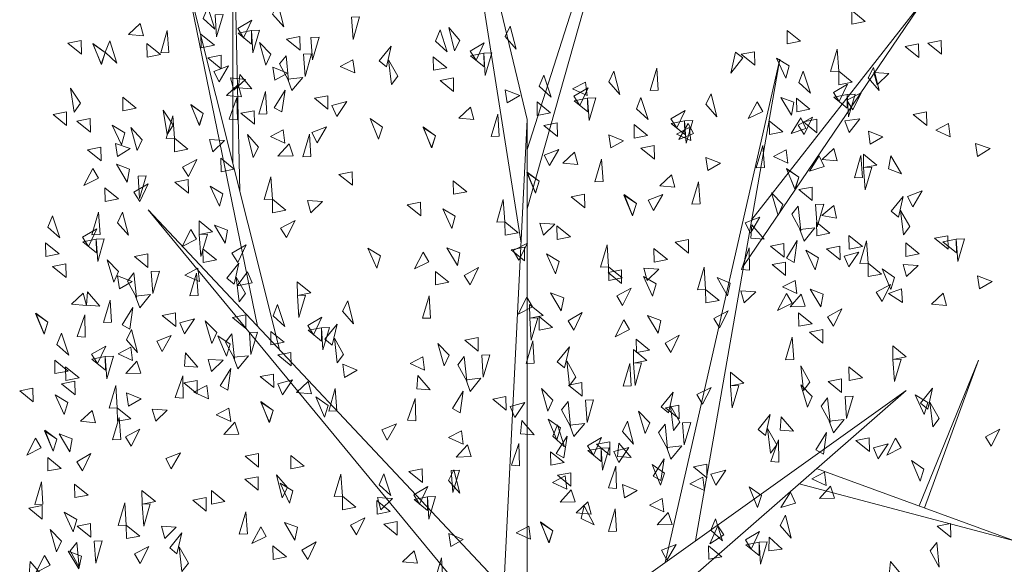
# Model space of a CAD drawing. Header units: metres. Extents: x 2.9 to 77.7, y -4.5 to 13.4.
# Tile 19 of 21: x 73.5 to 75.7, y 5.1 to 6.3. Entities that reach past the tile are written whole.
import ezdxf

# ---------------------------------------------------------------- set-up
doc = ezdxf.new("R2010")
doc.units = ezdxf.units.M
doc.layers.get('0').update_dxf_attribs({"lineweight": 25})
doc.layers.add('X-CA190022.004-UO-DET_v0.1$0$N-XX-VH-VERHARDING_TEGEL-GD', color=252, linetype='Continuous', lineweight=18)

# ---------------------------------------------------------------- blocks, each defined once
blk = doc.blocks.new('X-CA190022.004-UO-DET_v0.1$0$boom')
at = {"color": 38, "ltscale": 10}
for points in [[(0.177, 3.9814), (-0.3539, 5.3085), (-0.0885, 4.5122)], [(0.177, 3.8929), (0.8848, 5.22), (0.177, 3.7186)], [(-1.2319, 3.7708), (-1.2667, 4.6892), (-1.2667, 3.8544)], [(0.1467, 3.618), (-0.0885, 4.5122), (0.1467, 3.618)], [(-1.1452, 3.3738), (-1.5041, 4.4238), (-1.0378, 3.3052)], [(1.278, 3.6874), (2.1234, 4.3353), (1.2381, 3.5507)], [(0.8538, 2.6789), (1.4156, 4.1583), (1.0019, 2.7424)], [(0, 1.858), (0.177, 3.9814)], [(0.177, 1.858), (0.177, 3.9814)], [(0.05, 2.4586), (-1.681, 3.716), (0.062, 2.6029)], [(2.0986, 2.8451), (2.3888, 3.2736), (2.1251, 2.8393)], [(0.177, 2.2119), (2.0349, 3.1851), (0.177, 2.3888)], [(1.596, 2.9552), (2.5658, 2.7427), (1.5109, 2.9107)]]:
    blk.add_lwpolyline(points, dxfattribs=at)
at = {"color": 86, "ltscale": 10}
for points in [[(-1.0709, 4.2912), (-1.0454, 4.3219), (-1.0168, 4.2541), (-1.0709, 4.2912)], [(-1.4115, 4.278), (-1.3893, 4.311), (-1.354, 4.2464), (-1.4115, 4.278)], [(-1.3534, 4.2892), (-1.3136, 4.2902), (-1.3459, 4.224), (-1.3534, 4.2892)], [(1.7691, 4.2619), (1.7681, 4.3017), (1.8342, 4.2694), (1.7691, 4.2619)], [(-1.7203, 4.2636), (-1.7039, 4.2273), (-1.7775, 4.2314), (-1.7203, 4.2636)], [(-1.2131, 4.2217), (-1.2421, 4.2489), (-1.1725, 4.2732), (-1.2131, 4.2217)], [(-0.6842, 4.2821), (-0.6444, 4.2831), (-0.6767, 4.2169), (-0.6842, 4.2821)], [(-1.5799, 4.1778), (-1.6197, 4.1768), (-1.5874, 4.243), (-1.5799, 4.1778)], [(-1.4219, 4.1921), (-1.4228, 4.2319), (-1.3567, 4.1997), (-1.4219, 4.1921)], [(-1.175, 4.2426), (-1.174, 4.2028), (-1.2401, 4.235), (-1.175, 4.2426)], [(-1.175, 4.2426), (-1.1352, 4.2436), (-1.1675, 4.1774), (-1.175, 4.2426)], [(-0.2722, 4.2116), (-0.25, 4.2447), (-0.2147, 4.18), (-0.2722, 4.2116)], [(-0.1535, 4.2132), (-0.1796, 4.1831), (-0.2067, 4.2516), (-0.1535, 4.2132)], [(0.0684, 4.2249), (0.0938, 4.2556), (0.1225, 4.1877), (0.0684, 4.2249)], [(1.4523, 4.2035), (1.4513, 4.2433), (1.5175, 4.2111), (1.4523, 4.2035)], [(-2.0095, 4.2132), (-2.0085, 4.1734), (-2.0746, 4.2056), (-2.0095, 4.2132)], [(-1.8922, 4.1787), (-1.9106, 4.1433), (-1.9529, 4.2035), (-1.8922, 4.1787)], [(-1.8922, 4.1787), (-1.9114, 4.1438), (-1.9523, 4.205), (-1.8922, 4.1787)], [(-1.892, 4.1796), (-1.8691, 4.2122), (-1.8352, 4.1469), (-1.892, 4.1796)], [(-1.6859, 4.1645), (-1.6869, 4.2044), (-1.6208, 4.1721), (-1.6859, 4.1645)], [(-1.0797, 4.1733), (-1.1036, 4.1413), (-1.1355, 4.2076), (-1.0797, 4.1733)], [(-0.9374, 4.2249), (-0.9364, 4.1851), (-1.0027, 4.2173), (-0.9374, 4.2249)], [(-0.8834, 4.222), (-0.8436, 4.223), (-0.8759, 4.1569), (-0.8834, 4.222)], [(-0.0738, 4.1553), (-0.1028, 4.1826), (-0.0332, 4.2069), (-0.0738, 4.1553)], [(2.0955, 4.2035), (2.0965, 4.1637), (2.0304, 4.1959), (2.0955, 4.2035)], [(2.207, 4.2132), (2.208, 4.1734), (2.1419, 4.2056), (2.207, 4.2132)], [(-0.9196, 4.1733), (-0.8797, 4.1742), (-0.912, 4.1081), (-0.9196, 4.1733)], [(-0.5135, 4.1361), (-0.5492, 4.1537), (-0.4898, 4.1973), (-0.5135, 4.1361)], [(-0.0357, 4.1762), (-0.0347, 4.1364), (-0.1009, 4.1687), (-0.0357, 4.1762)], [(-0.0357, 4.1762), (0.0041, 4.1772), (-0.0282, 4.111), (-0.0357, 4.1762)], [(1.1975, 4.1796), (1.2336, 4.1627), (1.1751, 4.1179), (1.1975, 4.1796)], [(1.2913, 4.1805), (1.2923, 4.1407), (1.2262, 4.1729), (1.2913, 4.1805)], [(1.7044, 4.123), (1.6646, 4.1219), (1.6967, 4.1882), (1.7044, 4.123)], [(-1.3239, 4.17), (-1.3229, 4.1302), (-1.3891, 4.1624), (-1.3239, 4.17)], [(-1.037, 4.1449), (-1.0051, 4.1689), (-0.9929, 4.0963), (-1.037, 4.1449)], [(-0.6772, 4.1571), (-0.6687, 4.1181), (-0.7399, 4.1374), (-0.6772, 4.1571)], [(-0.4577, 4.1087), (-0.489, 4.084), (-0.5028, 4.1563), (-0.4577, 4.1087)], [(-0.2826, 4.1258), (-0.2836, 4.1656), (-0.2174, 4.1334), (-0.2826, 4.1258)], [(1.4614, 4.1389), (1.4446, 4.1028), (1.3997, 4.1611), (1.4614, 4.1389)], [(-1.333, 4.092), (-1.359, 4.1222), (-1.2874, 4.139), (-1.333, 4.092)], [(-1.2378, 4.0742), (-1.2325, 4.1136), (-1.1722, 4.0714), (-1.2378, 4.0742)], [(-1.0609, 4.0966), (-1.0704, 4.1352), (-0.9988, 4.1179), (-1.0609, 4.0966)], [(0.5772, 4.0922), (0.6026, 4.1229), (0.6312, 4.0551), (0.5772, 4.0922)], [(0.8197, 4.0672), (0.7799, 4.0662), (0.8122, 4.1324), (0.8197, 4.0672)], [(1.5086, 4.09), (1.5308, 4.1231), (1.5661, 4.0584), (1.5086, 4.09)], [(1.7054, 4.0832), (1.7044, 4.123), (1.7705, 4.0908), (1.7054, 4.0832)], [(1.8492, 4.1033), (1.8746, 4.134), (1.9033, 4.0661), (1.8492, 4.1033)], [(1.8932, 4.0832), (1.8763, 4.1192), (1.9498, 4.1163), (1.8932, 4.0832)], [(-1.2396, 4.0842), (-1.2232, 4.0479), (-1.2968, 4.052), (-1.2396, 4.0842)], [(-1.261, 4.0672), (-1.2772, 4.1036), (-1.2037, 4.0993), (-1.261, 4.0672)], [(-0.9762, 4.0662), (-0.9968, 4.1003), (-0.9233, 4.1051), (-0.9762, 4.0662)], [(-0.1846, 4.1037), (-0.1836, 4.0639), (-0.2498, 4.0961), (-0.1846, 4.1037)], [(0.2365, 4.079), (0.2588, 4.112), (0.294, 4.0474), (0.2365, 4.079)], [(0.4621, 4.0907), (0.4705, 4.0518), (0.3994, 4.0711), (0.4621, 4.0907)], [(1.707, 4.0337), (1.678, 4.061), (1.7476, 4.0853), (1.707, 4.0337)], [(-2.0137, 4.0289), (-2.0433, 4.0024), (-2.0617, 4.0737), (-2.0137, 4.0289)], [(-1.0992, 3.9984), (-1.139, 3.9974), (-1.1067, 4.0636), (-1.0992, 3.9984)], [(-1.0255, 4.0034), (-1.0633, 4.016), (-1.0103, 4.0672), (-1.0255, 4.0034)], [(0.0784, 4.0302), (0.0689, 4.0689), (0.1404, 4.0516), (0.0784, 4.0302)], [(0.4349, 4.0227), (0.406, 4.0499), (0.4755, 4.0743), (0.4349, 4.0227)], [(1.0528, 4.0259), (1.0782, 4.0566), (1.1069, 3.9887), (1.0528, 4.0259)], [(1.7729, 4.0098), (1.7447, 4.0379), (1.8149, 4.0601), (1.7729, 4.0098)], [(1.7451, 4.0546), (1.7849, 4.0556), (1.7526, 3.9894), (1.7451, 4.0546)], [(-1.8046, 4.007), (-1.8056, 4.0468), (-1.7395, 4.0146), (-1.8046, 4.007)], [(-1.2434, 3.9804), (-1.2833, 3.9824), (-1.2461, 4.046), (-1.2434, 3.9804)], [(-0.8007, 4.0512), (-0.7997, 4.0113), (-0.8659, 4.0436), (-0.8007, 4.0512)], [(-0.7568, 3.9901), (-0.7804, 4.0221), (-0.7078, 4.0337), (-0.7568, 3.9901)], [(0.2262, 3.9931), (0.2252, 4.033), (0.2913, 4.0007), (0.2262, 3.9931)], [(0.473, 4.0436), (0.474, 4.0038), (0.4079, 4.036), (0.473, 4.0436)], [(0.473, 4.0436), (0.5128, 4.0446), (0.4805, 3.9784), (0.473, 4.0436)], [(0.7122, 4.0126), (0.7344, 4.0457), (0.7697, 3.981), (0.7122, 4.0126)], [(1.3038, 4.0336), (1.3315, 4.005), (1.2609, 3.984), (1.3038, 4.0336)], [(1.4842, 4.0319), (1.472, 3.9939), (1.4201, 4.0463), (1.4842, 4.0319)], [(1.4982, 4.0042), (1.4972, 4.044), (1.5634, 4.0118), (1.4982, 4.0042)], [(1.7451, 4.0546), (1.7461, 4.0148), (1.6799, 4.0471), (1.7451, 4.0546)], [(-2.082, 4.0037), (-2.081, 3.9639), (-2.1471, 3.9962), (-2.082, 4.0037)], [(-1.5594, 3.9646), (-1.5887, 3.9376), (-1.608, 4.0086), (-1.5594, 3.9646)], [(-1.4115, 3.9992), (-1.4299, 3.9639), (-1.4722, 4.0241), (-1.4115, 3.9992)], [(-1.4115, 3.9992), (-1.4307, 3.9644), (-1.4716, 4.0256), (-1.4115, 3.9992)], [(-1.1614, 4.007), (-1.1604, 3.9672), (-1.2265, 3.9994), (-1.1614, 4.007)], [(-0.1003, 4.0179), (-0.084, 3.9816), (-0.1575, 3.9856), (-0.1003, 4.0179)], [(0.0401, 3.932), (0.0003, 3.931), (0.0326, 3.9972), (0.0401, 3.932)], [(0.9106, 3.9563), (0.8816, 3.9836), (0.9511, 4.0079), (0.9106, 3.9563)], [(2.1345, 4.0037), (2.1355, 3.9639), (2.0693, 3.9962), (2.1345, 4.0037)], [(-1.9656, 3.984), (-1.9646, 3.9442), (-2.0308, 3.9764), (-1.9656, 3.984)], [(-1.5526, 3.9265), (-1.5924, 3.9255), (-1.5602, 3.9917), (-1.5526, 3.9265)], [(-0.5329, 3.9591), (-0.5515, 3.9239), (-0.5934, 3.9845), (-0.5329, 3.9591)], [(0.3241, 3.971), (0.3251, 3.9312), (0.259, 3.9634), (0.3241, 3.971)], [(0.9486, 3.9772), (0.9496, 3.9374), (0.8835, 3.9696), (0.9486, 3.9772)], [(0.9657, 3.9699), (0.9919, 3.9399), (0.9204, 3.9224), (0.9657, 3.9699)], [(0.9486, 3.9772), (0.9885, 3.9782), (0.9562, 3.912), (0.9486, 3.9772)], [(1.3647, 3.9372), (1.3637, 3.977), (1.4299, 3.9448), (1.3647, 3.9372)], [(1.5187, 3.9858), (1.5437, 3.9548), (1.4716, 3.9401), (1.5187, 3.9858)], [(1.5346, 3.9372), (1.5057, 3.9646), (1.5753, 3.9886), (1.5346, 3.9372)], [(1.5962, 3.9821), (1.5972, 3.9423), (1.531, 3.9745), (1.5962, 3.9821)], [(1.7549, 3.9433), (1.7338, 3.9771), (1.8071, 3.983), (1.7549, 3.9433)], [(2.2429, 3.9691), (2.2513, 3.9302), (2.1802, 3.9495), (2.2429, 3.9691)], [(-1.7955, 3.9424), (-1.8123, 3.9063), (-1.8572, 3.9646), (-1.7955, 3.9424)], [(-1.7107, 3.9212), (-1.7356, 3.8901), (-1.7654, 3.9574), (-1.7107, 3.9212)], [(-1.0195, 3.9506), (-1.0112, 3.9116), (-1.0822, 3.9311), (-1.0195, 3.9506)], [(-0.8523, 3.9125), (-0.8783, 3.9427), (-0.8067, 3.9596), (-0.8523, 3.9125)], [(-0.2722, 3.9329), (-0.2906, 3.8975), (-0.3329, 3.9578), (-0.2722, 3.9329)], [(-0.2722, 3.9329), (-0.2915, 3.898), (-0.3323, 3.9593), (-0.2722, 3.9329)], [(0.7018, 3.9268), (0.7008, 3.9666), (0.7669, 3.9344), (0.7018, 3.9268)], [(0.9709, 3.9581), (0.9793, 3.9192), (0.9082, 3.9385), (0.9709, 3.9581)], [(1.8592, 3.9086), (1.8497, 3.9473), (1.9212, 3.93), (1.8592, 3.9086)], [(-1.8314, 3.8726), (-1.842, 3.9109), (-1.7699, 3.8956), (-1.8314, 3.8726)], [(-1.5516, 3.8867), (-1.5526, 3.9265), (-1.4864, 3.8943), (-1.5516, 3.8867)], [(-1.3637, 3.8867), (-1.3807, 3.9227), (-1.3071, 3.9198), (-1.3637, 3.8867)], [(-1.1409, 3.9), (-1.1663, 3.8694), (-1.1949, 3.9373), (-1.1409, 3.9)], [(-0.8834, 3.8726), (-0.9232, 3.8716), (-0.8909, 3.9378), (-0.8834, 3.8726)], [(0.5872, 3.8976), (0.5776, 3.9362), (0.6492, 3.9189), (0.5872, 3.8976)], [(2.3851, 3.8726), (2.3745, 3.9109), (2.4466, 3.8956), (2.3851, 3.8726)], [(-1.9133, 3.9), (-1.9123, 3.8602), (-1.9784, 3.8924), (-1.9133, 3.9)], [(-0.9901, 3.9096), (-0.9711, 3.8747), (-1.0447, 3.8732), (-0.9901, 3.9096)], [(0.2869, 3.8462), (0.2609, 3.8764), (0.3326, 3.8933), (0.2869, 3.8462)], [(0.4084, 3.8852), (0.4248, 3.8489), (0.3513, 3.853), (0.4084, 3.8852)], [(0.7997, 3.9047), (0.8007, 3.8648), (0.7346, 3.8971), (0.7997, 3.9047)], [(1.34, 3.8399), (1.3001, 3.8391), (1.3327, 3.9051), (1.34, 3.8399)], [(1.4465, 3.8917), (1.4549, 3.8528), (1.3838, 3.8721), (1.4465, 3.8917)], [(1.6805, 3.8963), (1.6968, 3.86), (1.6233, 3.864), (1.6805, 3.8963)], [(-1.4841, 3.8133), (-1.5123, 3.8414), (-1.442, 3.8636), (-1.4841, 3.8133)], [(-1.3239, 3.8276), (-1.3249, 3.8674), (-1.2588, 3.8352), (-1.3239, 3.8276)], [(0.5488, 3.7994), (0.509, 3.7984), (0.5413, 3.8646), (0.5488, 3.7994)], [(1.0628, 3.8312), (1.0533, 3.8699), (1.1248, 3.8526), (1.0628, 3.8312)], [(1.6087, 3.8741), (1.6333, 3.8428), (1.5609, 3.8292), (1.6087, 3.8741)], [(1.8209, 3.8104), (1.7811, 3.8094), (1.8134, 3.8756), (1.8209, 3.8104)], [(1.8266, 3.8399), (1.8256, 3.8797), (1.8917, 3.8475), (1.8266, 3.8399)], [(1.9478, 3.8363), (1.9604, 3.8741), (2.0116, 3.8211), (1.9478, 3.8363)], [(-1.9531, 3.8371), (-1.9254, 3.8085), (-1.996, 3.7875), (-1.9531, 3.8371)], [(-1.7728, 3.8354), (-1.7849, 3.7975), (-1.8368, 3.8498), (-1.7728, 3.8354)], [(-0.6807, 3.8276), (-0.6797, 3.7878), (-0.7458, 3.82), (-0.6807, 3.8276)], [(0.2365, 3.8003), (0.2182, 3.7649), (0.1758, 3.8251), (0.2365, 3.8003)], [(0.2365, 3.8003), (0.2173, 3.7654), (0.1765, 3.8266), (0.2365, 3.8003)], [(1.5086, 3.8113), (1.4902, 3.7759), (1.4479, 3.8361), (1.5086, 3.8113)], [(1.5086, 3.8113), (1.4893, 3.7764), (1.4485, 3.8377), (1.5086, 3.8113)], [(1.8266, 3.8399), (1.8664, 3.8409), (1.8341, 3.7747), (1.8266, 3.8399)], [(-1.731, 3.8142), (-1.6912, 3.8152), (-1.7235, 3.749), (-1.731, 3.8142)], [(-1.4849, 3.8046), (-1.4839, 3.7648), (-1.5501, 3.797), (-1.4849, 3.8046)], [(-1.0719, 3.7471), (-1.1117, 3.746), (-1.0795, 3.8123), (-1.0719, 3.7471)], [(-0.1846, 3.7613), (-0.1856, 3.8011), (-0.1195, 3.7689), (-0.1846, 3.7613)], [(0.8841, 3.8188), (0.9004, 3.7826), (0.8269, 3.7866), (0.8841, 3.8188)], [(1.0245, 3.733), (0.9847, 3.732), (1.0169, 3.7982), (1.0245, 3.733)], [(-1.8922, 3.7407), (-1.8932, 3.7805), (-1.8271, 3.7483), (-1.8922, 3.7407)], [(-1.7223, 3.7407), (-1.7512, 3.7681), (-1.6816, 3.7921), (-1.7223, 3.7407)], [(-1.3148, 3.763), (-1.3316, 3.7269), (-1.3765, 3.7852), (-1.3148, 3.763)], [(1.4311, 3.7311), (1.4072, 3.6992), (1.3752, 3.7655), (1.4311, 3.7311)], [(1.5734, 3.7827), (1.5744, 3.7429), (1.5081, 3.7751), (1.5734, 3.7827)], [(2.0677, 3.7246), (2.0417, 3.7548), (2.1134, 3.7717), (2.0677, 3.7246)], [(-1.0709, 3.7073), (-1.0719, 3.7471), (-1.0057, 3.7149), (-1.0709, 3.7073)], [(-0.883, 3.7073), (-0.9, 3.7433), (-0.8264, 3.7404), (-0.883, 3.7073)], [(-0.3457, 3.7383), (-0.3447, 3.6985), (-0.4108, 3.7307), (-0.3457, 3.7383)], [(0.0674, 3.6808), (0.0276, 3.6797), (0.0598, 3.746), (0.0674, 3.6808)], [(0.4586, 3.7613), (0.4596, 3.7215), (0.3934, 3.7537), (0.4586, 3.7613)], [(0.7122, 3.7339), (0.6938, 3.6985), (0.6514, 3.7587), (0.7122, 3.7339)], [(0.7122, 3.7339), (0.6929, 3.699), (0.6521, 3.7603), (0.7122, 3.7339)], [(0.7957, 3.7136), (0.7697, 3.7438), (0.8414, 3.7606), (0.7957, 3.7136)], [(1.9973, 3.6939), (1.9616, 3.7115), (2.021, 3.7551), (1.9973, 3.6939)], [(-1.917, 3.6434), (-1.9568, 3.6426), (-1.9243, 3.7086), (-1.917, 3.6434)], [(-1.8319, 3.6779), (-1.8064, 3.7086), (-1.7778, 3.6408), (-1.8319, 3.6779)], [(-0.1755, 3.6967), (-0.1923, 3.6606), (-0.2372, 3.7189), (-0.1755, 3.6967)], [(1.4738, 3.7027), (1.5057, 3.7268), (1.5178, 3.6541), (1.4738, 3.7027)], [(1.5912, 3.7311), (1.631, 3.7321), (1.5988, 3.6659), (1.5912, 3.7311)], [(1.6797, 3.7284), (1.6942, 3.6912), (1.621, 3.6991), (1.6797, 3.7284)], [(2.0531, 3.6665), (2.0218, 3.6418), (2.008, 3.7141), (2.0531, 3.6665)], [(-2.1725, 3.6647), (-2.1503, 3.6977), (-2.115, 3.6331), (-2.1725, 3.6647)], [(-1.4304, 3.6434), (-1.4314, 3.6832), (-1.3652, 3.651), (-1.4304, 3.6434)], [(-1.0034, 3.6339), (-1.0316, 3.662), (-0.9613, 3.6842), (-1.0034, 3.6339)], [(0.0684, 3.641), (0.0674, 3.6808), (0.1335, 3.6485), (0.0684, 3.641)], [(1.2713, 3.6472), (1.2453, 3.6774), (1.317, 3.6943), (1.2713, 3.6472)], [(1.5962, 3.6397), (1.5952, 3.6795), (1.6613, 3.6473), (1.5962, 3.6397)], [(-1.9741, 3.6084), (-2.0031, 3.6356), (-1.9335, 3.6599), (-1.9741, 3.6084)], [(-1.4724, 3.6577), (-1.4447, 3.6291), (-1.5153, 3.6081), (-1.4724, 3.6577)], [(-1.2921, 3.656), (-1.3042, 3.618), (-1.3561, 3.6704), (-1.2921, 3.656)], [(0.2562, 3.641), (0.2393, 3.677), (0.3129, 3.674), (0.2562, 3.641)], [(0.3241, 3.6286), (0.3231, 3.6684), (0.3893, 3.6362), (0.3241, 3.6286)], [(1.273, 3.632), (1.2783, 3.6714), (1.3386, 3.6292), (1.273, 3.632)], [(1.5346, 3.624), (1.514, 3.6581), (1.5875, 3.6629), (1.5346, 3.624)], [(-1.936, 3.6293), (-1.935, 3.5895), (-2.0012, 3.6217), (-1.936, 3.6293)], [(-1.936, 3.6293), (-1.8962, 3.6303), (-1.9285, 3.5641), (-1.936, 3.6293)], [(-1.4304, 3.6434), (-1.3905, 3.6444), (-1.4228, 3.5782), (-1.4304, 3.6434)], [(0.9673, 3.6286), (0.9683, 3.5888), (0.9022, 3.621), (0.9673, 3.6286)], [(1.4853, 3.5612), (1.4475, 3.5739), (1.5005, 3.6251), (1.4853, 3.5612)], [(1.7549, 3.6001), (1.7539, 3.6399), (1.8201, 3.6076), (1.7549, 3.6001)], [(1.8482, 3.5592), (1.8084, 3.5581), (1.8406, 3.6244), (1.8482, 3.5592)], [(2.2394, 3.6397), (2.2404, 3.5999), (2.1742, 3.6321), (2.2394, 3.6397)], [(2.2805, 3.6293), (2.2815, 3.5895), (2.2153, 3.6217), (2.2805, 3.6293)], [(2.2805, 3.6293), (2.3203, 3.6303), (2.288, 3.5641), (2.2805, 3.6293)], [(-2.1829, 3.5788), (-2.1839, 3.6186), (-2.1177, 3.5864), (-2.1829, 3.5788)], [(-1.4115, 3.5613), (-1.4125, 3.6011), (-1.3464, 3.5689), (-1.4115, 3.5613)], [(-1.2416, 3.5613), (-1.2705, 3.5887), (-1.2009, 3.6127), (-1.2416, 3.5613)], [(-0.5428, 3.5806), (-0.5597, 3.5445), (-0.6045, 3.603), (-0.5428, 3.5806)], [(-0.3331, 3.5914), (-0.3055, 3.5628), (-0.376, 3.5418), (-0.3331, 3.5914)], [(-0.1528, 3.5896), (-0.1649, 3.5517), (-0.2168, 3.604), (-0.1528, 3.5896)], [(0.1631, 3.6056), (0.1641, 3.5658), (0.098, 3.5981), (0.1631, 3.6056)], [(0.1359, 3.5675), (0.1077, 3.5957), (0.1779, 3.6179), (0.1359, 3.5675)], [(0.5762, 3.5481), (0.5364, 3.5471), (0.5685, 3.6133), (0.5762, 3.5481)], [(0.7997, 3.5622), (0.7987, 3.6021), (0.8649, 3.5698), (0.7997, 3.5622)], [(1.2673, 3.5382), (1.2275, 3.5402), (1.2647, 3.6038), (1.2673, 3.5382)], [(1.4351, 3.6167), (1.4361, 3.5769), (1.37, 3.6091), (1.4351, 3.6167)], [(1.6053, 3.5751), (1.5885, 3.539), (1.5436, 3.5973), (1.6053, 3.5751)], [(1.7101, 3.609), (1.711, 3.5691), (1.6449, 3.6014), (1.7101, 3.609)], [(1.754, 3.5479), (1.7304, 3.5799), (1.803, 3.5915), (1.754, 3.5479)], [(2.0336, 3.5788), (2.0326, 3.6186), (2.0987, 3.5864), (2.0336, 3.5788)], [(-1.8258, 3.5346), (-1.8497, 3.5027), (-1.8817, 3.569), (-1.8258, 3.5346)], [(-1.6836, 3.5862), (-1.6826, 3.5464), (-1.7488, 3.5786), (-1.6836, 3.5862)], [(0.3332, 3.564), (0.3164, 3.5279), (0.2715, 3.5862), (0.3332, 3.564)], [(-2.0849, 3.5567), (-2.0839, 3.5169), (-2.1501, 3.5491), (-2.0849, 3.5567)], [(-1.6657, 3.5346), (-1.6259, 3.5356), (-1.6582, 3.4694), (-1.6657, 3.5346)], [(-1.4382, 3.5438), (-1.4298, 3.5048), (-1.5009, 3.5241), (-1.4382, 3.5438)], [(-1.2596, 3.4974), (-1.2953, 3.515), (-1.2359, 3.5586), (-1.2596, 3.4974)], [(-1.1942, 3.5339), (-1.1721, 3.5009), (-1.2453, 3.4927), (-1.1942, 3.5339)], [(-0.2722, 3.495), (-0.2732, 3.5348), (-0.2071, 3.5026), (-0.2722, 3.495)], [(-0.1024, 3.495), (-0.1312, 3.5224), (-0.0617, 3.5464), (-0.1024, 3.495)], [(0.6387, 3.5392), (0.6397, 3.4994), (0.5736, 3.5317), (0.6387, 3.5392)], [(0.5772, 3.5083), (0.5762, 3.5481), (0.6423, 3.5159), (0.5772, 3.5083)], [(0.765, 3.5083), (0.7481, 3.5444), (0.8216, 3.5414), (0.765, 3.5083)], [(1.0518, 3.4817), (1.012, 3.4807), (1.0442, 3.5469), (1.0518, 3.4817)], [(1.443, 3.5623), (1.444, 3.5224), (1.3778, 3.5547), (1.443, 3.5623)], [(1.8492, 3.5193), (1.8482, 3.5592), (1.9143, 3.5269), (1.8492, 3.5193)], [(1.9779, 3.5169), (1.9593, 3.4817), (1.9174, 3.5423), (1.9779, 3.5169)], [(2.037, 3.5194), (2.0201, 3.5554), (2.0937, 3.5524), (2.037, 3.5194)], [(-1.8219, 3.4833), (-1.8314, 3.5219), (-1.7598, 3.5046), (-1.8219, 3.4833)], [(-1.7831, 3.5063), (-1.7513, 3.5303), (-1.7391, 3.4576), (-1.7831, 3.5063)], [(-1.4363, 3.464), (-1.4761, 3.4631), (-1.4436, 3.5292), (-1.4363, 3.464)], [(-1.2039, 3.47), (-1.2352, 3.4453), (-1.249, 3.5176), (-1.2039, 3.47)], [(0.8089, 3.4977), (0.792, 3.4616), (0.7471, 3.5198), (0.8089, 3.4977)], [(1.1715, 3.5004), (1.1584, 3.4628), (1.1078, 3.5165), (1.1715, 3.5004)], [(1.4913, 3.5084), (1.4996, 3.4695), (1.4285, 3.4889), (1.4913, 3.5084)], [(2.3946, 3.4833), (2.3851, 3.5219), (2.4566, 3.5046), (2.3946, 3.4833)], [(-0.9497, 3.464), (-0.9507, 3.5038), (-0.8845, 3.4716), (-0.9497, 3.464)], [(0.6447, 3.4349), (0.6165, 3.463), (0.6867, 3.4852), (0.6447, 3.4349)], [(1.0528, 3.4419), (1.0518, 3.4817), (1.1179, 3.4495), (1.0528, 3.4419)], [(1.2406, 3.4419), (1.2237, 3.478), (1.2972, 3.475), (1.2406, 3.4419)], [(1.628, 3.468), (1.6158, 3.4301), (1.564, 3.4824), (1.628, 3.468)], [(1.9167, 3.4459), (1.8885, 3.4741), (1.9587, 3.4963), (1.9167, 3.4459)], [(2.0124, 3.4833), (2.0171, 3.4437), (1.9482, 3.4696), (2.0124, 3.4833)], [(-2.0006, 3.4709), (-1.9842, 3.4346), (-2.0578, 3.4387), (-2.0006, 3.4709)], [(-1.984, 3.4355), (-1.9786, 3.475), (-1.9184, 3.4327), (-1.984, 3.4355)], [(-1.8602, 3.3851), (-1.9, 3.3841), (-1.8677, 3.4503), (-1.8602, 3.3851)], [(-1.7223, 3.4275), (-1.7429, 3.4616), (-1.6695, 3.4664), (-1.7223, 3.4275)], [(-0.9497, 3.464), (-0.9098, 3.465), (-0.9421, 3.3988), (-0.9497, 3.464)], [(-0.728, 3.4178), (-0.7026, 3.4485), (-0.6739, 3.3806), (-0.728, 3.4178)], [(-0.297, 3.3976), (-0.3368, 3.3968), (-0.3043, 3.4628), (-0.297, 3.3976)], [(0.1756, 3.4588), (0.2033, 3.4301), (0.1327, 3.4091), (0.1756, 3.4588)], [(0.356, 3.457), (0.3438, 3.4191), (0.2919, 3.4714), (0.356, 3.457)], [(1.4477, 3.4698), (1.4753, 3.4412), (1.4048, 3.4202), (1.4477, 3.4698)], [(1.5207, 3.4674), (1.5397, 3.4325), (1.4661, 3.431), (1.5207, 3.4674)], [(2.2159, 3.4709), (2.2322, 3.4346), (2.1587, 3.4387), (2.2159, 3.4709)], [(-1.7716, 3.3647), (-1.8094, 3.3774), (-1.7565, 3.4286), (-1.7716, 3.3647)], [(-1.0686, 3.4045), (-1.0464, 3.4376), (-1.0111, 3.373), (-1.0686, 3.4045)], [(0.1896, 3.3976), (0.1886, 3.4375), (0.2548, 3.4052), (0.1896, 3.3976)], [(1.1203, 3.3685), (1.0921, 3.3966), (1.1623, 3.4189), (1.1203, 3.3685)], [(1.6784, 3.3734), (1.6496, 3.4008), (1.7191, 3.4248), (1.6784, 3.3734)], [(-2.1725, 3.3859), (-2.1909, 3.3506), (-2.2332, 3.4108), (-2.1725, 3.3859)], [(-2.1725, 3.3859), (-2.1918, 3.3511), (-2.2326, 3.4123), (-2.1725, 3.3859)], [(-1.9896, 3.3417), (-2.0294, 3.3437), (-1.9922, 3.4073), (-1.9896, 3.3417)], [(-1.5469, 3.4125), (-1.5459, 3.3727), (-1.612, 3.4049), (-1.5469, 3.4125)], [(-1.5029, 3.3514), (-1.5266, 3.3834), (-1.4539, 3.3951), (-1.5029, 3.3514)], [(-1.3451, 3.3552), (-1.369, 3.3232), (-1.401, 3.3895), (-1.3451, 3.3552)], [(-1.2029, 3.4068), (-1.2019, 3.367), (-1.2681, 3.3992), (-1.2029, 3.4068)], [(-0.8702, 3.3482), (-0.8992, 3.3755), (-0.8296, 3.3998), (-0.8702, 3.3482)], [(0.1896, 3.3976), (0.2294, 3.3986), (0.1971, 3.3325), (0.1896, 3.3976)], [(0.2365, 3.3623), (0.2355, 3.4021), (0.3017, 3.3699), (0.2365, 3.3623)], [(0.4064, 3.3623), (0.3775, 3.3897), (0.4471, 3.4137), (0.4064, 3.3623)], [(0.6513, 3.3924), (0.6789, 3.3637), (0.6083, 3.3427), (0.6513, 3.3924)], [(0.8316, 3.3906), (0.8194, 3.3527), (0.7676, 3.405), (0.8316, 3.3906)], [(1.5086, 3.3734), (1.5076, 3.4132), (1.5737, 3.3809), (1.5086, 3.3734)], [(-1.7875, 3.3333), (-1.7621, 3.364), (-1.7334, 3.2961), (-1.7875, 3.3333)], [(-0.8321, 3.3692), (-0.8312, 3.3293), (-0.8973, 3.3616), (-0.8321, 3.3692)], [(-0.8321, 3.3692), (-0.7923, 3.3701), (-0.8246, 3.304), (-0.8321, 3.3692)], [(-0.7789, 3.318), (-0.8146, 3.3356), (-0.7552, 3.3792), (-0.7789, 3.318)], [(1.6257, 3.3638), (1.6267, 3.324), (1.5606, 3.3563), (1.6257, 3.3638)], [(-2.1282, 3.32), (-2.1059, 3.3531), (-2.0706, 3.2884), (-2.1282, 3.32)], [(-1.6133, 3.2992), (-1.6393, 3.3294), (-1.5677, 3.3463), (-1.6133, 3.2992)], [(-1.2791, 3.3204), (-1.2976, 3.2852), (-1.3396, 3.3458), (-1.2791, 3.3204)], [(-1.3024, 3.3268), (-1.2706, 3.3508), (-1.2584, 3.2782), (-1.3024, 3.3268)], [(-1.185, 3.3552), (-1.1452, 3.3562), (-1.1775, 3.29), (-1.185, 3.3552)], [(-1.079, 3.3187), (-1.08, 3.3585), (-1.0139, 3.3263), (-1.079, 3.3187)], [(-0.7232, 3.2906), (-0.7545, 3.2659), (-0.7683, 3.3382), (-0.7232, 3.2906)], [(-0.0636, 3.3405), (-0.0626, 3.3007), (-0.1289, 3.3329), (-0.0636, 3.3405)], [(0.7122, 3.2959), (0.7112, 3.3358), (0.7773, 3.3035), (0.7122, 3.2959)], [(0.882, 3.2959), (0.8532, 3.3234), (0.9227, 3.3474), (0.882, 3.2959)], [(1.4838, 3.276), (1.444, 3.2752), (1.4765, 3.3412), (1.4838, 3.276)], [(-1.9297, 3.2637), (-1.9587, 3.291), (-1.8892, 3.3153), (-1.9297, 3.2637)], [(-1.7657, 3.3119), (-1.7574, 3.273), (-1.8284, 3.2924), (-1.7657, 3.3119)], [(-0.2059, 3.2888), (-0.2298, 3.2569), (-0.2617, 3.3232), (-0.2059, 3.2888)], [(0.2118, 3.265), (0.1719, 3.2642), (0.2045, 3.3302), (0.2118, 3.265)], [(0.3604, 3.2517), (0.3247, 3.2693), (0.384, 3.3129), (0.3604, 3.2517)], [(0.6984, 3.265), (0.6974, 3.3048), (0.7635, 3.2726), (0.6984, 3.265)], [(1.9704, 3.276), (1.9694, 3.3159), (2.0355, 3.2836), (1.9704, 3.276)], [(-2.1385, 3.2342), (-2.1395, 3.274), (-2.0734, 3.2417), (-2.1385, 3.2342)], [(-1.8917, 3.2846), (-1.8907, 3.2448), (-1.9568, 3.277), (-1.8917, 3.2846)], [(-1.8917, 3.2846), (-1.8518, 3.2856), (-1.8841, 3.2194), (-1.8917, 3.2846)], [(-1.5033, 3.2561), (-1.4979, 3.2955), (-1.4377, 3.2533), (-1.5033, 3.2561)], [(-1.37, 3.24), (-1.3872, 3.2759), (-1.3136, 3.2735), (-1.37, 3.24)], [(-1.2416, 3.2481), (-1.2622, 3.2822), (-1.1888, 3.287), (-1.2416, 3.2481)], [(-0.9811, 3.2966), (-0.9801, 3.2568), (-1.0462, 3.289), (-0.9811, 3.2966)], [(-0.3343, 3.2837), (-0.3259, 3.2447), (-0.397, 3.264), (-0.3343, 3.2837)], [(-0.1631, 3.2605), (-0.1313, 3.2845), (-0.1191, 3.2119), (-0.1631, 3.2605)], [(-0.0457, 3.2888), (-0.0059, 3.2898), (-0.0382, 3.2236), (-0.0457, 3.2888)], [(1.9704, 3.276), (2.0102, 3.277), (1.9779, 3.2109), (1.9704, 3.276)], [(-2.0849, 3.2143), (-2.0859, 3.2541), (-2.0198, 3.2219), (-2.0849, 3.2143)], [(-1.7362, 3.2709), (-1.7172, 3.236), (-1.7909, 3.2345), (-1.7362, 3.2709)], [(-1.2909, 3.1853), (-1.3287, 3.1979), (-1.2758, 3.2491), (-1.2909, 3.1853)], [(-0.718, 3.2232), (-0.7275, 3.2618), (-0.656, 3.2445), (-0.718, 3.2232)], [(0.4161, 3.2242), (0.3848, 3.1996), (0.371, 3.2719), (0.4161, 3.2242)], [(0.6874, 3.1986), (0.6476, 3.1978), (0.6801, 3.2638), (0.6874, 3.1986)], [(0.6984, 3.265), (0.7382, 3.266), (0.7059, 3.1998), (0.6984, 3.265)], [(1.5629, 3.209), (1.5316, 3.1843), (1.5178, 3.2567), (1.5629, 3.209)], [(1.7549, 3.2143), (1.7539, 3.2541), (1.8201, 3.2219), (1.7549, 3.2143)], [(-1.5089, 3.1623), (-1.5487, 3.1643), (-1.5115, 3.2279), (-1.5089, 3.1623)], [(-1.0662, 3.2331), (-1.0652, 3.1932), (-1.1313, 3.2255), (-1.0662, 3.2331)], [(-1.0222, 3.172), (-1.0459, 3.204), (-0.9732, 3.2156), (-1.0222, 3.172)], [(-0.364, 3.1897), (-0.3587, 3.2292), (-0.2984, 3.187), (-0.364, 3.1897)], [(-0.1024, 3.1818), (-0.1229, 3.2158), (-0.0495, 3.2206), (-0.1024, 3.1818)], [(1.174, 3.1986), (1.173, 3.2384), (1.2391, 3.2062), (1.174, 3.1986)], [(1.7172, 3.2189), (1.7182, 3.1791), (1.6519, 3.2113), (1.7172, 3.2189)], [(-2.2459, 3.1913), (-2.2449, 3.1515), (-2.3111, 3.1837), (-2.2459, 3.1913)], [(-2.0406, 3.2121), (-2.0396, 3.1722), (-2.1057, 3.2045), (-2.0406, 3.2121)], [(-1.8329, 3.1338), (-1.8727, 3.1327), (-1.8405, 3.199), (-1.8329, 3.1338)], [(-1.4417, 3.2143), (-1.4407, 3.1745), (-1.5068, 3.2067), (-1.4417, 3.2143)], [(-1.3938, 3.1991), (-1.3854, 3.1602), (-1.4565, 3.1795), (-1.3938, 3.1991)], [(-0.8967, 3.2108), (-0.8804, 3.1745), (-0.9539, 3.1785), (-0.8967, 3.2108)], [(-0.7563, 3.125), (-0.7961, 3.124), (-0.7638, 3.1901), (-0.7563, 3.125)], [(0.3029, 3.1562), (0.279, 3.1243), (0.247, 3.1906), (0.3029, 3.1562)], [(0.4452, 3.2078), (0.4461, 3.168), (0.3799, 3.2002), (0.4452, 3.2078)], [(1.0362, 3.144), (1.0088, 3.173), (1.0797, 3.1931), (1.0362, 3.144)], [(1.174, 3.1986), (1.2138, 3.1996), (1.1815, 3.1334), (1.174, 3.1986)], [(1.5749, 3.1672), (1.551, 3.1353), (1.5191, 3.2016), (1.5749, 3.1672)], [(2.1412, 3.1301), (2.1054, 3.1477), (2.1648, 3.1913), (2.1412, 3.1301)], [(-2.0758, 3.1497), (-2.0926, 3.1136), (-2.1375, 3.1719), (-2.0758, 3.1497)], [(-1.7775, 3.1386), (-1.787, 3.1773), (-1.7155, 3.16), (-1.7775, 3.1386)], [(-0.7984, 3.141), (-0.8169, 3.1058), (-0.8589, 3.1664), (-0.7984, 3.141)], [(-0.3696, 3.0959), (-0.4094, 3.0979), (-0.3723, 3.1615), (-0.3696, 3.0959)], [(-0.1516, 3.119), (-0.1895, 3.1316), (-0.1365, 3.1828), (-0.1516, 3.119)], [(0.0731, 3.1667), (0.0741, 3.1269), (0.008, 3.1592), (0.0731, 3.1667)], [(0.463, 3.1562), (0.5028, 3.1572), (0.4705, 3.091), (0.463, 3.1562)], [(0.8691, 3.119), (0.8334, 3.1366), (0.8928, 3.1802), (0.8691, 3.119)], [(1.6177, 3.1389), (1.6495, 3.1629), (1.6617, 3.0903), (1.6177, 3.1389)], [(1.7351, 3.1672), (1.7749, 3.1682), (1.7426, 3.102), (1.7351, 3.1672)], [(2.1407, 3.1497), (2.1239, 3.1136), (2.079, 3.1719), (2.1407, 3.1497)], [(-1.8319, 3.094), (-1.8329, 3.1338), (-1.7667, 3.1016), (-1.8319, 3.094)], [(-1.644, 3.094), (-1.661, 3.13), (-1.5874, 3.1271), (-1.644, 3.094)], [(-1.285, 3.1325), (-1.2767, 3.0935), (-1.3477, 3.113), (-1.285, 3.1325)], [(-1.0686, 3.1258), (-1.087, 3.0904), (-1.1294, 3.1507), (-1.0686, 3.1258)], [(-1.0686, 3.1258), (-1.0879, 3.091), (-1.1287, 3.1522), (-1.0686, 3.1258)], [(0.1171, 3.1057), (0.0934, 3.1377), (0.1661, 3.1493), (0.1171, 3.1057)], [(0.3456, 3.1279), (0.3775, 3.1519), (0.3896, 3.0792), (0.3456, 3.1279)], [(0.9208, 3.1414), (0.9218, 3.1016), (0.8555, 3.1339), (0.9208, 3.1414)], [(0.9249, 3.0916), (0.8936, 3.0669), (0.8797, 3.1392), (0.9249, 3.0916)], [(2.1969, 3.1026), (2.1656, 3.078), (2.1518, 3.1503), (2.1969, 3.1026)], [(-1.9562, 3.1262), (-1.9399, 3.09), (-2.0134, 3.094), (-1.9562, 3.1262)], [(-1.8158, 3.0404), (-1.8557, 3.0394), (-1.8234, 3.1056), (-1.8158, 3.0404)], [(0.3409, 3.0747), (0.3223, 3.0395), (0.2804, 3.1), (0.3409, 3.0747)], [(0.7785, 3.0898), (0.7546, 3.0579), (0.7227, 3.1242), (0.7785, 3.0898)], [(1.3447, 3.0526), (1.309, 3.0703), (1.3684, 3.1139), (1.3447, 3.0526)], [(1.4168, 3.0681), (1.4221, 3.1076), (1.4824, 3.0654), (1.4168, 3.0681)], [(1.6784, 3.0602), (1.6579, 3.0942), (1.7313, 3.099), (1.6784, 3.0602)], [(-1.7644, 3.0206), (-1.7926, 3.0487), (-1.7223, 3.0709), (-1.7644, 3.0206)], [(-1.2555, 3.0915), (-1.2365, 3.0566), (-1.3102, 3.0551), (-1.2555, 3.0915)], [(-0.5095, 3.0391), (-0.5355, 3.0693), (-0.4638, 3.0862), (-0.5095, 3.0391)], [(0.1448, 3.0571), (0.1501, 3.0966), (0.2104, 3.0543), (0.1448, 3.0571)], [(0.3029, 3.0508), (0.3252, 3.0838), (0.3605, 3.0192), (0.3029, 3.0508)], [(0.4064, 3.0491), (0.3858, 3.0832), (0.4593, 3.088), (0.4064, 3.0491)], [(0.6436, 3.0641), (0.669, 3.0947), (0.6977, 3.0269), (0.6436, 3.0641)], [(0.8212, 3.0615), (0.8531, 3.0855), (0.8653, 3.0128), (0.8212, 3.0615)], [(0.9386, 3.0898), (0.9785, 3.0908), (0.9462, 3.0246), (0.9386, 3.0898)], [(1.4005, 3.0252), (1.3692, 3.0005), (1.3554, 3.0729), (1.4005, 3.0252)], [(2.4521, 3.0206), (2.4239, 3.0487), (2.4941, 3.0709), (2.4521, 3.0206)], [(-2.2334, 3.0444), (-2.2058, 3.0158), (-2.2763, 2.9948), (-2.2334, 3.0444)], [(-2.1282, 3.0413), (-2.1465, 3.0059), (-2.1889, 3.0661), (-2.1282, 3.0413)], [(-2.1282, 3.0413), (-2.1474, 3.0064), (-2.1882, 3.0677), (-2.1282, 3.0413)], [(-2.0531, 3.0427), (-2.0652, 3.0047), (-2.1171, 3.0571), (-2.0531, 3.0427)], [(-0.1457, 3.0661), (-0.1374, 3.0272), (-0.2084, 3.0467), (-0.1457, 3.0661)], [(0.3571, 2.9863), (0.3193, 2.999), (0.3723, 3.0502), (0.3571, 2.9863)], [(0.5014, 2.9945), (0.4724, 3.0217), (0.5419, 3.0461), (0.5014, 2.9945)], [(1.6292, 2.9974), (1.5913, 3.01), (1.6443, 3.0612), (1.6292, 2.9974)], [(1.8539, 3.0451), (1.8549, 3.0053), (1.7887, 3.0376), (1.8539, 3.0451)], [(1.9831, 3.0444), (2.0107, 3.0158), (1.9402, 2.9948), (1.9831, 3.0444)], [(-0.1162, 3.0252), (-0.0972, 2.9902), (-0.1709, 2.9887), (-0.1162, 3.0252)], [(0.1391, 2.9633), (0.0993, 2.9653), (0.1365, 3.0289), (0.1391, 2.9633)], [(0.5394, 3.0154), (0.5404, 2.9756), (0.4743, 3.0078), (0.5394, 3.0154)], [(0.5818, 3.0341), (0.5828, 2.9943), (0.5167, 3.0265), (0.5818, 3.0341)], [(0.5394, 3.0154), (0.5793, 3.0164), (0.547, 2.9502), (0.5394, 3.0154)], [(0.6258, 2.973), (0.6022, 3.005), (0.6748, 3.0167), (0.6258, 2.973)], [(0.6204, 2.9907), (0.6257, 3.0302), (0.686, 2.9879), (0.6204, 2.9907)], [(0.882, 2.9827), (0.8615, 3.0168), (0.9349, 3.0216), (0.882, 2.9827)], [(1.4112, 2.9743), (1.3714, 2.9763), (1.4085, 3.0399), (1.4112, 2.9743)], [(1.8979, 2.9841), (1.8742, 3.0161), (1.9469, 3.0277), (1.8979, 2.9841)], [(-2.1725, 2.948), (-2.1735, 2.9878), (-2.1074, 2.9556), (-2.1725, 2.948)], [(-2.0026, 2.948), (-2.0315, 2.9754), (-1.9619, 2.9994), (-2.0026, 2.948)], [(-1.569, 2.9546), (-1.595, 2.9848), (-1.5233, 3.0016), (-1.569, 2.9546)], [(-1.1409, 2.9993), (-1.1399, 2.9595), (-1.206, 2.9917), (-1.1409, 2.9993)], [(-0.9811, 2.9542), (-0.982, 2.994), (-0.9159, 2.9618), (-0.9811, 2.9542)], [(0.2926, 2.965), (0.2916, 3.0048), (0.3577, 2.9725), (0.2926, 2.965)], [(0.8327, 2.9199), (0.7949, 2.9326), (0.8479, 2.9838), (0.8327, 2.9199)], [(0.6148, 2.8969), (0.5749, 2.8989), (0.6121, 2.9625), (0.6148, 2.8969)], [(0.8497, 2.9421), (0.8311, 2.9068), (0.7892, 2.9674), (0.8497, 2.9421)], [(1.0575, 2.9677), (1.0585, 2.9279), (0.9923, 2.9601), (1.0575, 2.9677)], [(2.1217, 2.9531), (2.1031, 2.9179), (2.0612, 2.9784), (2.1217, 2.9531)], [(-1.1421, 2.9312), (-1.1411, 2.8914), (-1.2072, 2.9236), (-1.1421, 2.9312)], [(-0.9982, 2.8993), (-1.0238, 2.8688), (-1.0522, 2.9367), (-0.9982, 2.8993)], [(-0.729, 2.8737), (-0.7688, 2.8726), (-0.7366, 2.9389), (-0.729, 2.8737)], [(-0.5487, 2.9071), (-0.5265, 2.9401), (-0.4912, 2.8755), (-0.5487, 2.9071)], [(-0.3378, 2.9542), (-0.3368, 2.9144), (-0.403, 2.9466), (-0.3378, 2.9542)], [(-0.2081, 2.9203), (-0.1827, 2.951), (-0.154, 2.8832), (-0.2081, 2.9203)], [(-0.1951, 2.9498), (-0.1553, 2.9508), (-0.1876, 2.8846), (-0.1951, 2.9498)], [(0.363, 2.9335), (0.3713, 2.8946), (0.3003, 2.914), (0.363, 2.9335)], [(0.3905, 2.9428), (0.3915, 2.903), (0.3254, 2.9353), (0.3905, 2.9428)], [(1.0373, 2.9299), (1.0457, 2.891), (0.9746, 2.9103), (1.0373, 2.9299)], [(1.1014, 2.9066), (1.0778, 2.9387), (1.1504, 2.9503), (1.1014, 2.9066)], [(1.6351, 2.9445), (1.6434, 2.9056), (1.5724, 2.9251), (1.6351, 2.9445)], [(-2.1973, 2.8507), (-2.2371, 2.8498), (-2.2046, 2.9159), (-2.1973, 2.8507)], [(-2.0406, 2.8696), (-2.0416, 2.9095), (-1.9754, 2.8772), (-2.0406, 2.8696)], [(-0.9719, 2.8896), (-0.9888, 2.8535), (-1.0337, 2.9118), (-0.9719, 2.8896)], [(-0.3503, 2.8508), (-0.3793, 2.878), (-0.3097, 2.9024), (-0.3503, 2.8508)], [(0.6536, 2.8694), (0.6441, 2.9081), (0.7156, 2.8908), (0.6536, 2.8694)], [(1.3253, 2.8757), (1.3067, 2.8405), (1.2648, 2.901), (1.3253, 2.8757)], [(1.6645, 2.9036), (1.6836, 2.8686), (1.6099, 2.8671), (1.6645, 2.9036)], [(-1.7107, 2.8507), (-1.7117, 2.8905), (-1.6455, 2.8583), (-1.7107, 2.8507)], [(-1.3973, 2.8697), (-1.3964, 2.8298), (-1.4625, 2.8621), (-1.3973, 2.8697)], [(-1.37, 2.8507), (-1.371, 2.8905), (-1.3049, 2.8583), (-1.37, 2.8507)], [(-0.728, 2.8339), (-0.729, 2.8737), (-0.6629, 2.8414), (-0.728, 2.8339)], [(-0.5402, 2.8339), (-0.5571, 2.8699), (-0.4836, 2.8669), (-0.5402, 2.8339)], [(-0.3122, 2.8717), (-0.3113, 2.8319), (-0.3774, 2.8641), (-0.3122, 2.8717)], [(-0.3122, 2.8717), (-0.2724, 2.8727), (-0.3047, 2.8065), (-0.3122, 2.8717)], [(0.3925, 2.8925), (0.4115, 2.8576), (0.3379, 2.8561), (0.3925, 2.8925)], [(1.4683, 2.8853), (1.4926, 2.8537), (1.42, 2.8407), (1.4683, 2.8853)], [(-2.2016, 2.8466), (-2.2006, 2.8068), (-2.2667, 2.8391), (-2.2016, 2.8466)], [(-1.7885, 2.7891), (-1.8283, 2.7881), (-1.7962, 2.8543), (-1.7885, 2.7891)], [(-1.7107, 2.8507), (-1.6709, 2.8517), (-1.7031, 2.7855), (-1.7107, 2.8507)], [(-0.5591, 2.8212), (-0.5601, 2.8611), (-0.494, 2.8288), (-0.5591, 2.8212)], [(0.4749, 2.857), (0.4912, 2.8207), (0.4177, 2.8248), (0.4749, 2.857)], [(0.4419, 2.8082), (0.4566, 2.8452), (0.5049, 2.7895), (0.4419, 2.8082)], [(0.8387, 2.8671), (0.847, 2.8282), (0.776, 2.8477), (0.8387, 2.8671)], [(-2.0315, 2.8051), (-2.0483, 2.7689), (-2.0932, 2.8272), (-2.0315, 2.8051)], [(-1.1949, 2.7631), (-1.2347, 2.7621), (-1.2024, 2.8283), (-1.1949, 2.7631)], [(-0.6605, 2.7604), (-0.6887, 2.7886), (-0.6185, 2.8108), (-0.6605, 2.7604)], [(0.6153, 2.7712), (0.5755, 2.7702), (0.6077, 2.8364), (0.6153, 2.7712)], [(0.8681, 2.8261), (0.8872, 2.7912), (0.8135, 2.7897), (0.8681, 2.8261)], [(1.4178, 2.7876), (1.4432, 2.8183), (1.4719, 2.7505), (1.4178, 2.7876)], [(-1.9639, 2.7935), (-1.9629, 2.7537), (-2.0291, 2.7859), (-1.9639, 2.7935)], [(-1.7875, 2.7493), (-1.7885, 2.7891), (-1.7224, 2.7569), (-1.7875, 2.7493)], [(-1.5997, 2.7493), (-1.6166, 2.7854), (-1.5431, 2.7824), (-1.5997, 2.7493)], [(-1.1295, 2.7843), (-1.1019, 2.7557), (-1.1724, 2.7347), (-1.1295, 2.7843)], [(-0.9492, 2.7825), (-0.9614, 2.7446), (-1.0132, 2.7969), (-0.9492, 2.7825)], [(-0.4612, 2.7991), (-0.4602, 2.7593), (-0.5263, 2.7916), (-0.4612, 2.7991)], [(0.1856, 2.7862), (0.194, 2.7473), (0.1229, 2.7666), (0.1856, 2.7862)], [(0.3029, 2.7721), (0.2846, 2.7367), (0.2422, 2.7969), (0.3029, 2.7721)], [(0.3029, 2.7721), (0.2837, 2.7372), (0.2429, 2.7985), (0.3029, 2.7721)], [(1.1117, 2.787), (1.1416, 2.7606), (1.0728, 2.7341), (1.1117, 2.787)], [(1.0772, 2.7744), (1.0994, 2.8074), (1.1347, 2.7428), (1.0772, 2.7744)], [(2.2526, 2.7935), (2.2536, 2.7537), (2.1873, 2.7859), (2.2526, 2.7935)], [(-2.1062, 2.7419), (-2.13, 2.7099), (-2.162, 2.7762), (-2.1062, 2.7419)], [(-1.5399, 2.7047), (-1.5756, 2.7223), (-1.5162, 2.7659), (-1.5399, 2.7047)], [(-0.1981, 2.7257), (-0.2076, 2.7643), (-0.1361, 2.747), (-0.1981, 2.7257)], [(1.2756, 2.7181), (1.2466, 2.7453), (1.3161, 2.7697), (1.2756, 2.7181)], [(1.3621, 2.7135), (1.363, 2.7534), (1.4276, 2.718), (1.3621, 2.7135)], [(-2.0634, 2.7135), (-2.0316, 2.7375), (-2.0194, 2.6649), (-2.0634, 2.7135)], [(-1.946, 2.7419), (-1.9062, 2.7429), (-1.9385, 2.6767), (-1.946, 2.7419)], [(-1.72, 2.6759), (-1.7482, 2.704), (-1.678, 2.7263), (-1.72, 2.6759)], [(-1.4842, 2.6773), (-1.5155, 2.6526), (-1.5293, 2.7249), (-1.4842, 2.6773)], [(-1.0686, 2.6879), (-1.0696, 2.7277), (-1.0035, 2.6955), (-1.0686, 2.6879)], [(-0.8988, 2.6879), (-0.9276, 2.7153), (-0.8581, 2.7393), (-0.8988, 2.6879)], [(0.8621, 2.6854), (0.8361, 2.7156), (0.9078, 2.7324), (0.8621, 2.6854)], [(1.0668, 2.6885), (1.0658, 2.7284), (1.1319, 2.6961), (1.0668, 2.6885)], [(1.3136, 2.739), (1.3146, 2.6992), (1.2485, 2.7314), (1.3136, 2.739)], [(1.3136, 2.739), (1.3535, 2.74), (1.3212, 2.6738), (1.3136, 2.739)], [(2.1531, 2.7135), (2.1849, 2.7375), (2.1971, 2.6649), (2.1531, 2.7135)], [(-2.1891, 2.6998), (-2.1614, 2.6711), (-2.232, 2.6501), (-2.1891, 2.6998)], [(-2.0087, 2.698), (-2.0209, 2.6601), (-2.0727, 2.7124), (-2.0087, 2.698)], [(-0.3768, 2.7133), (-0.3605, 2.677), (-0.434, 2.6811), (-0.3768, 2.7133)], [(-2.2643, 2.6428), (-2.259, 2.6822), (-2.1987, 2.64), (-2.2643, 2.6428)], [(-0.2364, 2.6275), (-0.2762, 2.6265), (-0.2439, 2.6927), (-0.2364, 2.6275)], [(1.9522, 2.6428), (1.9575, 2.6822), (2.0178, 2.64), (1.9522, 2.6428)]]:
    blk.add_lwpolyline(points, dxfattribs=at)

msp = doc.modelspace()

# ---------------------------------------------------------------- block references
at = {"layer": 'X-CA190022.004-UO-DET_v0.1$0$N-XX-VH-VERHARDING_TEGEL-GD', "xscale": 0.45, "yscale": 0.75, "zscale": 1.067640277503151}
msp.add_blockref('X-CA190022.004-UO-DET_v0.1$0$boom', (74.5381, 3.1041), dxfattribs=at)

doc.saveas('drawing.dxf')
